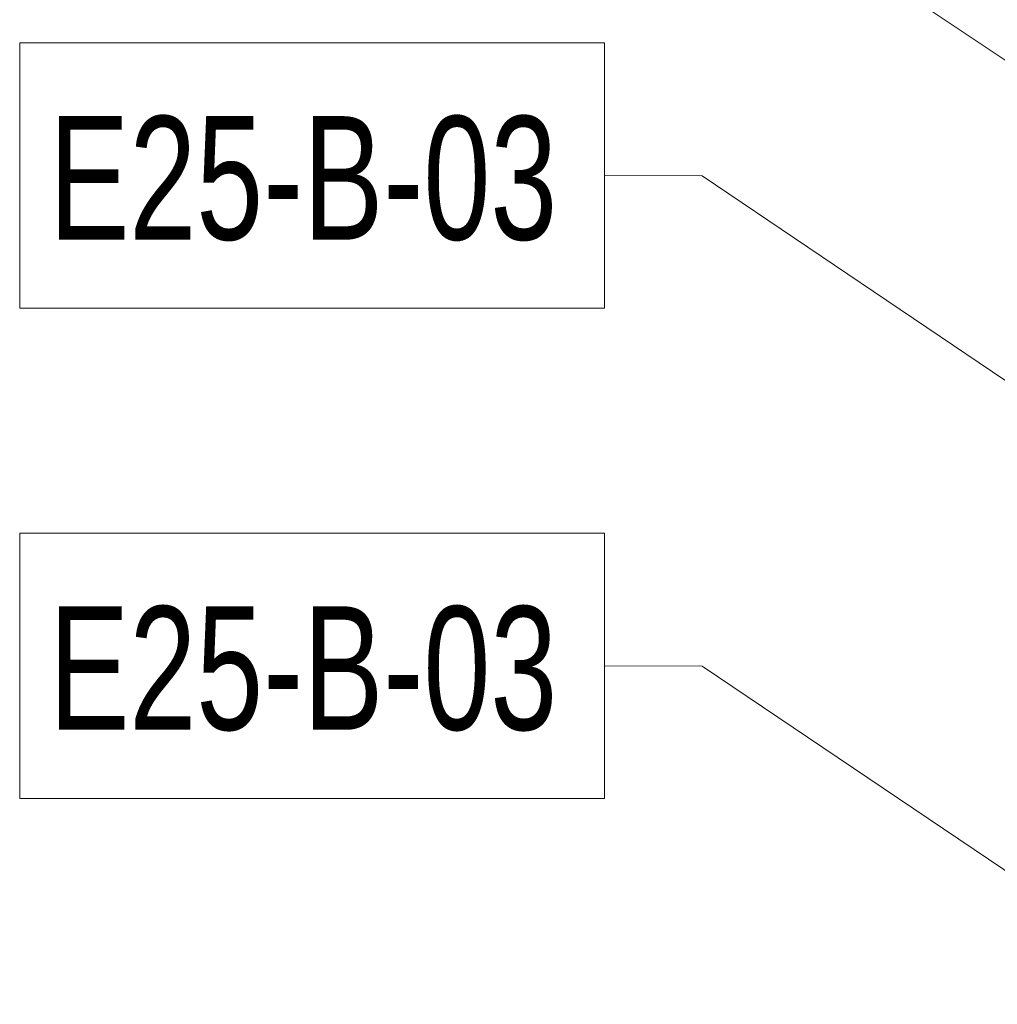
# Model space of a CAD drawing. Header units: centimetres. Extents: x 6036 to 22185, y 5782 to 11383.
# Tile 48 of 256: x 10499 to 10997, y 9438 to 9940. Entities that reach past the tile are written whole.
import ezdxf

# ---------------------------------------------------------------- set-up
doc = ezdxf.new("R2010")
doc.units = ezdxf.units.CM
doc.layers.add('A-ANNO-KEYN', color=231, linetype='Continuous', lineweight=9)
doc.styles.add('Arial Narrow', font='ARIALN.TTF', dxfattribs={"width": 0.85, "height": 63})

msp = doc.modelspace()

# ---------------------------------------------------------------- linework, layer by layer
at = {"layer": 'A-ANNO-KEYN'}
for p, q in [((11089.27, 9860.89), (10858.89, 10014.87)), ((10846.96, 9860.64), (10797.18, 9860.77)), ((11102.4, 9688.11), (10846.96, 9860.64)), ((10846.96, 9610.64), (10797.18, 9610.77)), ((11102.4, 9438.11), (10846.96, 9610.64))]:
    msp.add_line(p, q, dxfattribs=at)
at = {"layer": 'A-ANNO-KEYN', "flags": 128}
for points in [[(10498.92, 9928.42), (10797.18, 9928.42), (10797.18, 9793.12), (10498.92, 9793.12)], [(10498.92, 9678.42), (10797.18, 9678.42), (10797.18, 9543.12), (10498.92, 9543.12)]]:
    msp.add_lwpolyline(points, close=True, dxfattribs=at)

# ---------------------------------------------------------------- texts
at = {"layer": 'A-ANNO-KEYN', "char_height": 63, "width": 322.9999, "attachment_point": 1, "style": 'Arial Narrow'}
for insert in [(10513.92, 9891.1), (10513.92, 9641.1)]:
    msp.add_mtext('E25-B-03', dxfattribs=dict(at, insert=insert))

doc.saveas('drawing.dxf')
